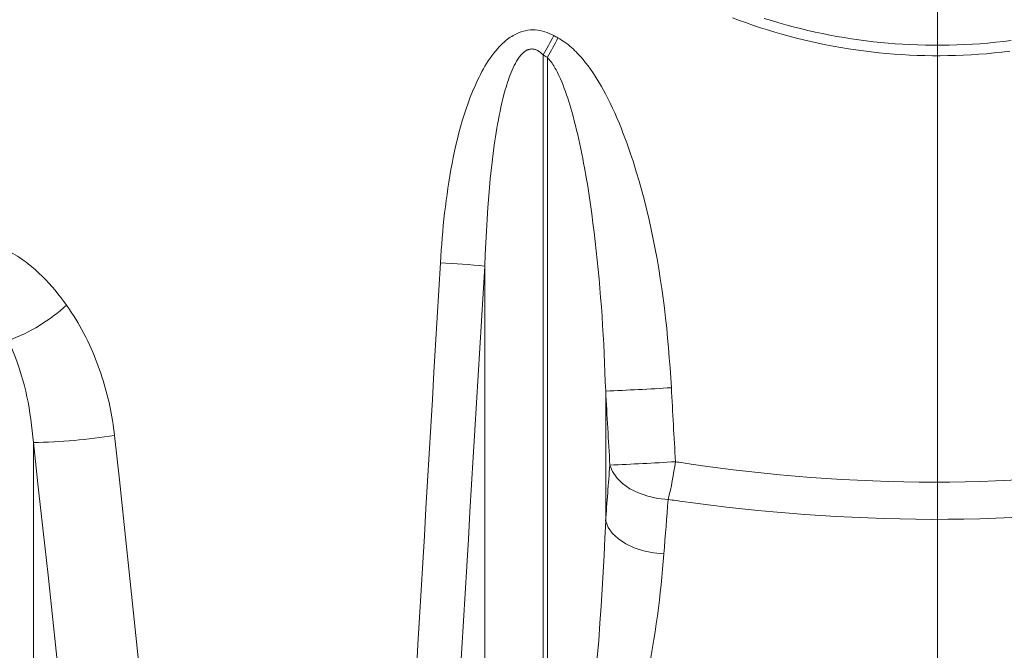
# Model space of a CAD drawing. Extents: x 193 to 943, y 26 to 526.
# Tile 227 of 256: x 403.67 to 408.66, y 118.2 to 121.39. Entities that reach past the tile are written whole.
import ezdxf
from ezdxf.lldxf.tags import DXFTag

# ---------------------------------------------------------------- set-up
doc = ezdxf.new("R2010")
doc.units = 0
doc.layers.get('0').update_dxf_attribs({"lineweight": 25})
doc.layers.add('KG4_HLS_S_____ZEICHNEN_LEER', color=7, linetype='Punkte_Nova', lineweight=40, true_color=0xadadad)
doc.layers.add('KG4_HLS_SYA', color=7, linetype='Continuous', lineweight=25)
tags = doc.linetypes.add('Punkte_Nova', pattern=[4.8, 0.4, 0.2, -4, 0.2]).pattern_tags.tags
tags[10:11] = [DXFTag(74, 4), DXFTag(75, 0), DXFTag(340, '0'), DXFTag(46, 0.0), DXFTag(50, 0.0), DXFTag(44, 0.0), DXFTag(45, 0.0)]
tags[8:9] = [DXFTag(74, 4), DXFTag(75, 0), DXFTag(340, '0'), DXFTag(46, 0.0), DXFTag(50, 0.0), DXFTag(44, 0.0), DXFTag(45, 0.0)]
tags[6:7] = [DXFTag(74, 4), DXFTag(75, 0), DXFTag(340, '0'), DXFTag(46, 0.0), DXFTag(50, 0.0), DXFTag(44, 0.0), DXFTag(45, 0.0)]
tags[4:5] = [DXFTag(74, 4), DXFTag(75, 0), DXFTag(340, '0'), DXFTag(46, 0.0), DXFTag(50, 0.0), DXFTag(44, 0.0), DXFTag(45, 0.0)]

# ---------------------------------------------------------------- blocks, each defined once
blk = doc.blocks.new('Spline-A069HYYO7N', base_point=(406.0225, 120.145))
at = {"color": 0, "lineweight": -2}
for p, q in [((406.2472, 121.2429), (406.2503, 121.2436)), ((406.2503, 121.2436), (406.2533, 121.2442)), ((406.2533, 121.2442), (406.2564, 121.2445)), ((406.2564, 121.2445), (406.2595, 121.2447)), ((406.2595, 121.2447), (406.2625, 121.2447)), ((406.2625, 121.2447), (406.2659, 121.2445)), ((406.2659, 121.2445), (406.2693, 121.244)), ((406.2693, 121.244), (406.2726, 121.2434)), ((406.2726, 121.2434), (406.2759, 121.2426)), ((406.1895, 121.1924), (406.1929, 121.1975)), ((406.1929, 121.1975), (406.1965, 121.2025)), ((406.1965, 121.2025), (406.2001, 121.2073)), ((406.2001, 121.2073), (406.204, 121.2121)), ((406.204, 121.2121), (406.208, 121.2166)), ((406.208, 121.2166), (406.2122, 121.221)), ((406.2122, 121.221), (406.215, 121.2237)), ((406.215, 121.2237), (406.2178, 121.2263)), ((406.2178, 121.2263), (406.2208, 121.2288)), ((406.2208, 121.2288), (406.2238, 121.2311)), ((406.2238, 121.2311), (406.2269, 121.2333)), ((406.2269, 121.2333), (406.2301, 121.2354)), ((406.2301, 121.2354), (406.2323, 121.2367)), ((406.2323, 121.2367), (406.2346, 121.238)), ((406.2346, 121.238), (406.237, 121.2392)), ((406.237, 121.2392), (406.2394, 121.2402)), ((406.2394, 121.2402), (406.2418, 121.2412)), ((406.2418, 121.2412), (406.2443, 121.242)), ((406.2443, 121.242), (406.2472, 121.2429)), ((406.2759, 121.2426), (406.2791, 121.2415)), ((406.2791, 121.2415), (406.2823, 121.2404)), ((406.2823, 121.2404), (406.2866, 121.2385)), ((406.2866, 121.2385), (406.2907, 121.2363)), ((406.2907, 121.2363), (406.2947, 121.234)), ((406.2947, 121.234), (406.2986, 121.2314)), ((406.2986, 121.2314), (406.3024, 121.2286)), ((406.3024, 121.2286), (406.306, 121.2256)), ((406.306, 121.2256), (406.3081, 121.2238)), ((406.3081, 121.2238), (406.3101, 121.222)), ((406.3101, 121.222), (406.3121, 121.2201)), ((406.3121, 121.2201), (406.3141, 121.2181)), ((406.3141, 121.2181), (406.316, 121.2162)), ((406.316, 121.2162), (406.318, 121.2143)), ((406.1608, 121.1375), (406.1662, 121.1495)), ((406.1662, 121.1495), (406.1719, 121.1613)), ((406.1719, 121.1613), (406.1746, 121.1666)), ((406.1746, 121.1666), (406.1774, 121.1719)), ((406.1774, 121.1719), (406.1803, 121.1771)), ((406.1803, 121.1771), (406.1833, 121.1823)), ((406.1833, 121.1823), (406.1864, 121.1874)), ((406.1864, 121.1874), (406.1895, 121.1924)), ((406.142, 121.0883), (406.1464, 121.1007)), ((406.1464, 121.1007), (406.1509, 121.1131)), ((406.1509, 121.1131), (406.1557, 121.1253)), ((406.1557, 121.1253), (406.1608, 121.1375)), ((406.1265, 121.0386), (406.1302, 121.0511)), ((406.1302, 121.0511), (406.134, 121.0636)), ((406.134, 121.0636), (406.1379, 121.076)), ((406.1379, 121.076), (406.142, 121.0883)), ((406.1143, 120.9924), (406.1197, 121.0135)), ((406.1197, 121.0135), (406.1231, 121.0261)), ((406.1231, 121.0261), (406.1265, 121.0386)), ((406.0999, 120.9287), (406.1044, 120.95)), ((406.1044, 120.95), (406.1092, 120.9712)), ((406.1092, 120.9712), (406.1143, 120.9924)), ((406.0914, 120.886), (406.0955, 120.9073)), ((406.0955, 120.9073), (406.0999, 120.9287)), ((406.0838, 120.8433), (406.0875, 120.8646)), ((406.0875, 120.8646), (406.0914, 120.886)), ((406.0737, 120.779), (406.0769, 120.8005)), ((406.0769, 120.8005), (406.0803, 120.8219)), ((406.0803, 120.8219), (406.0838, 120.8433)), ((406.0647, 120.7149), (406.0705, 120.7576)), ((406.0705, 120.7576), (406.0737, 120.779)), ((406.0594, 120.6721), (406.0647, 120.7149)), ((406.0545, 120.6293), (406.0594, 120.6721)), ((406.05, 120.5864), (406.0545, 120.6293)), ((406.046, 120.5435), (406.05, 120.5864)), ((406.038, 120.4414), (406.0424, 120.5006)), ((406.0424, 120.5006), (406.046, 120.5435)), ((406.0342, 120.3821), (406.038, 120.4414)), ((406.0308, 120.3228), (406.0342, 120.3821)), ((406.0279, 120.2636), (406.0308, 120.3228)), ((406.0251, 120.2043), (406.0279, 120.2636)), ((406.0225, 120.145), (406.0251, 120.2043))]:
    blk.add_line(p, q, dxfattribs=at)
blk = doc.blocks.new('Ellipse-A069HYYQ7N', base_point=(406.3931, 121.1754))
at = {"color": 0, "lineweight": -2, "extrusion": (0, 0, -1)}
blk.add_ellipse((408.3162, 152.5701), major_axis=(0, 31.879), ratio=0.347407, start_param=3.321036, end_param=3.323014, dxfattribs=at)
blk = doc.blocks.new('Spline-A069HYZ47N', base_point=(406.9517, 118.8625))
at = {"color": 0, "lineweight": -2}
for p, q in [((406.9517, 118.9631), (406.9616, 118.9617)), ((406.9616, 118.9617), (406.9716, 118.9602)), ((406.9716, 118.9602), (406.9816, 118.9588)), ((406.9816, 118.9588), (406.9916, 118.9574)), ((406.9916, 118.9574), (407.0016, 118.956)), ((407.0016, 118.956), (407.0116, 118.9546)), ((407.0116, 118.9546), (407.09, 118.9439)), ((407.09, 118.9439), (407.1686, 118.9339)), ((407.1686, 118.9339), (407.2474, 118.9245)), ((407.2474, 118.9245), (407.3263, 118.9158)), ((407.3263, 118.9158), (407.4053, 118.9077)), ((407.4053, 118.9077), (407.4844, 118.9003)), ((407.4844, 118.9003), (407.564, 118.8935)), ((407.564, 118.8935), (407.6436, 118.8874)), ((407.6436, 118.8874), (407.7233, 118.882)), ((407.7233, 118.882), (407.8031, 118.8772)), ((407.8031, 118.8772), (407.8829, 118.8731)), ((407.8829, 118.8731), (407.9628, 118.8696)), ((407.9628, 118.8696), (408.0438, 118.8667)), ((408.0438, 118.8667), (408.1249, 118.8646)), ((408.1249, 118.8646), (408.206, 118.8631)), ((408.206, 118.8631), (408.2871, 118.8625)), ((408.2871, 118.8625), (408.3681, 118.8627)), ((408.3681, 118.8627), (408.4492, 118.8637)), ((408.4492, 118.8637), (408.5306, 118.8657)), ((408.5306, 118.8657), (408.6119, 118.8684)), ((408.6119, 118.8684), (408.6933, 118.8717)), ((408.6933, 118.8717), (408.7746, 118.8754)), ((408.7746, 118.8754), (408.8559, 118.8795)), ((408.8559, 118.8795), (408.9372, 118.8837))]:
    blk.add_line(p, q, dxfattribs=at)
blk = doc.blocks.new('Ellipse-A069HYZ67N', base_point=(406.9298, 118.679))
at = {"color": 0, "lineweight": -2, "extrusion": (0, 0, -1)}
blk.add_ellipse((408.571, 112.9093), major_axis=(-0.5842, 9.4995), ratio=0.171193, start_param=5.376735, end_param=5.413829, dxfattribs=at)
blk = doc.blocks.new('Spline-A069HYZ87N', base_point=(406.3395, 116.0269))
at = {"color": 0, "lineweight": -2}
for p, q in [((406.9269, 118.6484), (406.9304, 118.6874)), ((406.9197, 118.5702), (406.9234, 118.6093)), ((406.9234, 118.6093), (406.9269, 118.6484)), ((406.9158, 118.531), (406.9197, 118.5702)), ((406.9116, 118.4917), (406.9158, 118.531)), ((406.9022, 118.4128), (406.9071, 118.4523)), ((406.9071, 118.4523), (406.9116, 118.4917)), ((406.8969, 118.373), (406.9022, 118.4128)), ((406.8912, 118.3332), (406.8969, 118.373)), ((406.8852, 118.2932), (406.8912, 118.3332)), ((406.8724, 118.2129), (406.8789, 118.2531)), ((406.8789, 118.2531), (406.8852, 118.2932)), ((406.8657, 118.1729), (406.8724, 118.2129)), ((406.8587, 118.1328), (406.8657, 118.1729)), ((406.8516, 118.0926), (406.8587, 118.1328)), ((406.8366, 118.0118), (406.8442, 118.0523)), ((406.8442, 118.0523), (406.8516, 118.0926)), ((406.8288, 117.9713), (406.8366, 118.0118)), ((406.8208, 117.9307), (406.8288, 117.9713)), ((406.8126, 117.89), (406.8208, 117.9307)), ((406.8042, 117.8492), (406.8126, 117.89)), ((406.7868, 117.7672), (406.7956, 117.8083)), ((406.7956, 117.8083), (406.8042, 117.8492)), ((406.7778, 117.7261), (406.7868, 117.7672)), ((406.7627, 117.6578), (406.7778, 117.7261)), ((406.747, 117.5892), (406.7627, 117.6578)), ((406.731, 117.5204), (406.747, 117.5892)), ((406.7146, 117.4513), (406.731, 117.5204)), ((406.6979, 117.382), (406.7146, 117.4513)), ((406.6808, 117.3124), (406.6979, 117.382)), ((406.6634, 117.2426), (406.6808, 117.3124)), ((406.6457, 117.1726), (406.6634, 117.2426)), ((406.6277, 117.1023), (406.6457, 117.1726)), ((406.6095, 117.0318), (406.6277, 117.1023)), ((406.591, 116.961), (406.6095, 117.0318)), ((406.5724, 116.89), (406.591, 116.961)), ((406.5537, 116.8195), (406.5724, 116.89)), ((406.5348, 116.7488), (406.5537, 116.8195)), ((406.5158, 116.6779), (406.5348, 116.7488)), ((406.4967, 116.6067), (406.5158, 116.6779)), ((406.4774, 116.5353), (406.4967, 116.6067)), ((406.458, 116.4637), (406.4774, 116.5353)), ((406.4385, 116.3919), (406.458, 116.4637)), ((406.419, 116.3199), (406.4385, 116.3919)), ((406.3994, 116.2477), (406.419, 116.3199)), ((406.3797, 116.1752), (406.3994, 116.2477)), ((406.36, 116.1026), (406.3797, 116.1752)), ((406.3403, 116.0297), (406.36, 116.1026)), ((406.3395, 116.0269), (406.3396, 116.0274)), ((406.3396, 116.0274), (406.3398, 116.0279)), ((406.3398, 116.0279), (406.3399, 116.0283)), ((406.3399, 116.0283), (406.34, 116.0288)), ((406.34, 116.0288), (406.3402, 116.0293)), ((406.3402, 116.0293), (406.3403, 116.0297))]:
    blk.add_line(p, q, dxfattribs=at)
blk = doc.blocks.new('Spline-A069HYZC7N', base_point=(403.61, 119.2517))
at = {"color": 0, "lineweight": -2}
for p, q in [((403.61, 119.7684), (403.6214, 119.7397)), ((403.6214, 119.7397), (403.6326, 119.711)), ((403.6326, 119.711), (403.6436, 119.6821)), ((403.6436, 119.6821), (403.6543, 119.653)), ((403.6543, 119.653), (403.6644, 119.6237)), ((403.6644, 119.6237), (403.6739, 119.5939)), ((403.6739, 119.5939), (403.6819, 119.5668)), ((403.6819, 119.5668), (403.6892, 119.5394)), ((403.6892, 119.5394), (403.696, 119.5117)), ((403.696, 119.5117), (403.7022, 119.4837)), ((403.7022, 119.4837), (403.7078, 119.4555)), ((403.7078, 119.4555), (403.7128, 119.4271)), ((403.7128, 119.4271), (403.7174, 119.3982)), ((403.7174, 119.3982), (403.7215, 119.3691)), ((403.7215, 119.3691), (403.7252, 119.3398)), ((403.7252, 119.3398), (403.7286, 119.3105)), ((403.7286, 119.3105), (403.7318, 119.2812)), ((403.7318, 119.2812), (403.7349, 119.2517))]:
    blk.add_line(p, q, dxfattribs=at)
blk = doc.blocks.new('Polylinie-A069HYZO7N', base_point=(406.6349, 118.6874))
at = {"color": 0, "lineweight": -2}
for p, q in [((406.6481, 118.8212), (406.635, 118.8528)), ((406.67, 118.7912), (406.6481, 118.8212)), ((406.6999, 118.7635), (406.67, 118.7912)), ((406.7368, 118.7391), (406.6999, 118.7635)), ((406.7798, 118.7188), (406.7368, 118.7391)), ((406.8273, 118.7031), (406.7798, 118.7188)), ((406.8781, 118.6925), (406.8273, 118.7031)), ((406.9304, 118.6874), (406.8781, 118.6925))]:
    blk.add_line(p, q, dxfattribs=at)
blk = doc.blocks.new('Spline-A069HYZQ7N', base_point=(406.3395, 116.0269))
at = {"color": 0, "lineweight": -2}
for p, q in [((406.635, 118.8528), (406.6308, 118.7669)), ((406.6308, 118.7669), (406.6266, 118.681)), ((406.6266, 118.681), (406.6221, 118.5951)), ((406.6221, 118.5951), (406.6172, 118.5089)), ((406.6172, 118.5089), (406.6119, 118.4227)), ((406.6119, 118.4227), (406.606, 118.3361)), ((406.606, 118.3361), (406.5995, 118.2492)), ((406.5995, 118.2492), (406.5923, 118.162)), ((406.5923, 118.162), (406.5845, 118.0745)), ((406.5845, 118.0745), (406.5763, 117.9869)), ((406.5763, 117.9869), (406.5676, 117.899)), ((406.5676, 117.899), (406.5587, 117.811)), ((406.5587, 117.811), (406.5511, 117.7383)), ((406.5511, 117.7383), (406.5433, 117.6654)), ((406.5433, 117.6654), (406.5353, 117.5924)), ((406.5353, 117.5924), (406.5272, 117.5193)), ((406.5272, 117.5193), (406.5189, 117.4461)), ((406.5189, 117.4461), (406.5104, 117.3727)), ((406.5104, 117.3727), (406.5018, 117.2992)), ((406.5018, 117.2992), (406.493, 117.2256)), ((406.493, 117.2256), (406.4841, 117.1518)), ((406.4841, 117.1518), (406.475, 117.0779)), ((406.475, 117.0779), (406.4658, 117.004)), ((406.4658, 117.004), (406.4566, 116.9298)), ((406.4566, 116.9298), (406.4472, 116.8555)), ((406.4472, 116.8555), (406.4377, 116.781)), ((406.4377, 116.781), (406.4281, 116.7064)), ((406.4281, 116.7064), (406.4185, 116.6317)), ((406.4185, 116.6317), (406.4088, 116.5569)), ((406.4088, 116.5569), (406.3991, 116.482)), ((406.3991, 116.482), (406.3893, 116.4069)), ((406.3893, 116.4069), (406.3795, 116.3317)), ((406.3795, 116.3317), (406.3696, 116.2564)), ((406.3696, 116.2564), (406.3597, 116.181)), ((406.3597, 116.181), (406.3498, 116.1055)), ((406.3498, 116.1055), (406.3399, 116.0298)), ((406.3396, 116.0274), (406.3395, 116.0269)), ((406.3397, 116.0284), (406.3396, 116.0279)), ((406.3396, 116.0279), (406.3396, 116.0274)), ((406.3398, 116.0289), (406.3397, 116.0284)), ((406.3399, 116.0298), (406.3398, 116.0294)), ((406.3398, 116.0294), (406.3398, 116.0289))]:
    blk.add_line(p, q, dxfattribs=at)
blk = doc.blocks.new('Spline-A069HYZS7N', base_point=(406.3395, 119.5121))
at = {"color": 0, "lineweight": -2}
for p, q in [((406.3395, 121.203), (406.3444, 121.197)), ((406.3444, 121.197), (406.3492, 121.1911)), ((406.3492, 121.1911), (406.354, 121.1851)), ((406.354, 121.1851), (406.3586, 121.179)), ((406.3586, 121.179), (406.3632, 121.1728)), ((406.3632, 121.1728), (406.3675, 121.1666)), ((406.3675, 121.1666), (406.3718, 121.16)), ((406.3718, 121.16), (406.3759, 121.1533)), ((406.3759, 121.1533), (406.3798, 121.1464)), ((406.3798, 121.1464), (406.3836, 121.1395)), ((406.3836, 121.1395), (406.3872, 121.1325)), ((406.3872, 121.1325), (406.3908, 121.1255)), ((406.3908, 121.1255), (406.3983, 121.1097)), ((406.3983, 121.1097), (406.4055, 121.0939)), ((406.4055, 121.0939), (406.4124, 121.0778)), ((406.4124, 121.0778), (406.4189, 121.0617)), ((406.4189, 121.0617), (406.4252, 121.0454)), ((406.4252, 121.0454), (406.4312, 121.029)), ((406.4312, 121.029), (406.4371, 121.0123)), ((406.4371, 121.0123), (406.4427, 120.9956)), ((406.4427, 120.9956), (406.4481, 120.9788)), ((406.4481, 120.9788), (406.4533, 120.9619)), ((406.4533, 120.9619), (406.4584, 120.945)), ((406.4584, 120.945), (406.4633, 120.928)), ((406.4633, 120.928), (406.4698, 120.9045)), ((406.4698, 120.9045), (406.476, 120.881)), ((406.476, 120.881), (406.4821, 120.8574)), ((406.4821, 120.8574), (406.4879, 120.8337)), ((406.4879, 120.8337), (406.4935, 120.8099)), ((406.4935, 120.8099), (406.4989, 120.7862)), ((406.4989, 120.7862), (406.5041, 120.7623)), ((406.5041, 120.7623), (406.5092, 120.7383)), ((406.5092, 120.7383), (406.514, 120.7143)), ((406.514, 120.7143), (406.5188, 120.6903)), ((406.5188, 120.6903), (406.5234, 120.6663)), ((406.5234, 120.6663), (406.5278, 120.6422)), ((406.5278, 120.6422), (406.536, 120.5959)), ((406.536, 120.5959), (406.5438, 120.5494)), ((406.5438, 120.5494), (406.5511, 120.5029)), ((406.5511, 120.5029), (406.558, 120.4564)), ((406.558, 120.4564), (406.5645, 120.4097)), ((406.5645, 120.4097), (406.5707, 120.363)), ((406.5707, 120.363), (406.5766, 120.3162)), ((406.5766, 120.3162), (406.5821, 120.2693)), ((406.5821, 120.2693), (406.5873, 120.2223)), ((406.5873, 120.2223), (406.5923, 120.1753)), ((406.5923, 120.1753), (406.5969, 120.1283)), ((406.5969, 120.1283), (406.6013, 120.0813)), ((406.6013, 120.0813), (406.6055, 120.034)), ((406.6055, 120.034), (406.6094, 119.9867)), ((406.6094, 119.9867), (406.6131, 119.9393)), ((406.6131, 119.9393), (406.6165, 119.892)), ((406.6165, 119.892), (406.6196, 119.8446)), ((406.6196, 119.8446), (406.6224, 119.7972)), ((406.6224, 119.7972), (406.6249, 119.7497)), ((406.6249, 119.7497), (406.6272, 119.7022)), ((406.6272, 119.7022), (406.6293, 119.6547)), ((406.6293, 119.6547), (406.6313, 119.6072)), ((406.6313, 119.6072), (406.6331, 119.5597)), ((406.6331, 119.5597), (406.635, 119.5121))]:
    blk.add_line(p, q, dxfattribs=at)
blk = doc.blocks.new('Spline-A069HZ2O7N', base_point=(403.7349, 116.5573))
at = {"color": 0, "lineweight": -2}
for p, q in [((403.7349, 119.2517), (403.76, 119.0276)), ((403.76, 119.0276), (403.7849, 118.8034)), ((403.7849, 118.8034), (403.8095, 118.5792)), ((403.8095, 118.5792), (403.8336, 118.355)), ((403.8336, 118.355), (403.857, 118.1306)), ((403.857, 118.1306), (403.8796, 117.9062)), ((403.8796, 117.9062), (403.9012, 117.6815)), ((403.9012, 117.6815), (403.922, 117.4568)), ((403.922, 117.4568), (403.9421, 117.232)), ((403.9421, 117.232), (403.9617, 117.0071)), ((403.9617, 117.0071), (403.981, 116.7822)), ((403.981, 116.7822), (404.0002, 116.5573))]:
    blk.add_line(p, q, dxfattribs=at)
blk = doc.blocks.new('Ellipse-A069HZ2Q7N', base_point=(405.8249, 116.872))
at = {"color": 0, "lineweight": -2, "extrusion": (0, 0, -1)}
blk.add_ellipse((408.6117, 195.8848), major_axis=(10.9255, 194.031), ratio=0.009348, start_param=1.971281, end_param=1.996086, dxfattribs=at)
blk = doc.blocks.new('Spline-A069HZ8C7N', base_point=(406.9886, 119.0505))
at = {"color": 0, "lineweight": -2}
for p, q in [((406.9983, 119.1528), (406.9886, 119.1543)), ((407.008, 119.1513), (406.9983, 119.1528)), ((407.0178, 119.1498), (407.008, 119.1513)), ((407.0275, 119.1484), (407.0178, 119.1498)), ((407.0372, 119.1469), (407.0275, 119.1484)), ((407.0469, 119.1455), (407.0372, 119.1469)), ((407.1249, 119.1342), (407.0469, 119.1455)), ((407.2032, 119.1237), (407.1249, 119.1342)), ((407.2815, 119.1138), (407.2032, 119.1237)), ((407.36, 119.1047), (407.2815, 119.1138)), ((407.4387, 119.0962), (407.36, 119.1047)), ((407.5175, 119.0885), (407.4387, 119.0962)), ((407.5959, 119.0815), (407.5175, 119.0885)), ((407.6745, 119.0752), (407.5959, 119.0815)), ((407.7532, 119.0697), (407.6745, 119.0752)), ((407.8319, 119.0648), (407.7532, 119.0697)), ((407.9108, 119.0606), (407.8319, 119.0648)), ((407.9896, 119.0571), (407.9108, 119.0606)), ((408.0674, 119.0544), (407.9896, 119.0571)), ((408.1452, 119.0523), (408.0674, 119.0544)), ((408.223, 119.051), (408.1452, 119.0523)), ((408.3009, 119.0505), (408.223, 119.051)), ((408.3787, 119.0508), (408.3009, 119.0505)), ((408.4565, 119.052), (408.3787, 119.0508)), ((408.5338, 119.054), (408.4565, 119.052)), ((408.6112, 119.0568), (408.5338, 119.054)), ((408.6885, 119.0602), (408.6112, 119.0568)), ((408.7658, 119.064), (408.6885, 119.0602)), ((408.8431, 119.0681), (408.7658, 119.064)), ((408.9204, 119.0724), (408.8431, 119.0681))]:
    blk.add_line(p, q, dxfattribs=at)
blk = doc.blocks.new('Kreis-A069HZ8E7N', base_point=(406.9517, 118.9631))
at = {"color": 0, "lineweight": -2}
blk.add_ellipse((405.0014, 119.4393), major_axis=(1.9503, -0.4762), ratio=1, start_param=0, end_param=0.097025, dxfattribs=at)
blk = doc.blocks.new('Ellipse-A069HZA07N', base_point=(406.6347, 118.8491))
at = {"color": 0, "lineweight": -2, "extrusion": (0, 0, -1)}
blk.add_ellipse((408.2755, 112.8922), major_axis=(-0.5832, 9.7995), ratio=0.16599, start_param=5.376084, end_param=5.413179, dxfattribs=at)
blk = doc.blocks.new('Ellipse-A069HZA27N', base_point=(406.5893, 120.3178))
at = {"color": 0, "lineweight": -2, "extrusion": (0, 0, -1)}
blk.add_ellipse((408.0208, 127.1915), major_axis=(-10.9255, 194.031), ratio=0.009348, start_param=4.671393, end_param=4.673327, dxfattribs=at)
blk = doc.blocks.new('Polylinie-A069HZA47N', base_point=(406.6562, 118.9631))
at = {"color": 0, "lineweight": -2}
for p, q in [((406.6693, 119.104), (406.6562, 119.1372)), ((406.6911, 119.0724), (406.6693, 119.104)), ((406.7209, 119.0433), (406.6911, 119.0724)), ((406.7579, 119.0177), (406.7209, 119.0433)), ((406.8009, 118.9963), (406.7579, 119.0177)), ((406.8485, 118.9797), (406.8009, 118.9963)), ((406.8993, 118.9685), (406.8485, 118.9797)), ((406.9517, 118.9631), (406.8993, 118.9685))]:
    blk.add_line(p, q, dxfattribs=at)
blk = doc.blocks.new('Spline-A069HZAU7N', base_point=(406.3931, 119.5292))
at = {"color": 0, "lineweight": -2}
for p, q in [((406.4021, 121.2958), (406.3931, 121.3014)), ((406.4111, 121.2901), (406.4021, 121.2958)), ((406.42, 121.2844), (406.4111, 121.2901)), ((406.4288, 121.2785), (406.42, 121.2844)), ((406.4374, 121.2724), (406.4288, 121.2785)), ((406.4459, 121.266), (406.4374, 121.2724)), ((406.4542, 121.2593), (406.4459, 121.266)), ((406.4622, 121.2524), (406.4542, 121.2593)), ((406.4701, 121.2452), (406.4622, 121.2524)), ((406.4778, 121.2378), (406.4701, 121.2452)), ((406.4854, 121.2302), (406.4778, 121.2378)), ((406.4928, 121.2225), (406.4854, 121.2302)), ((406.5067, 121.2072), (406.4928, 121.2225)), ((406.5203, 121.1915), (406.5067, 121.2072)), ((406.5334, 121.1754), (406.5203, 121.1915)), ((406.546, 121.1589), (406.5334, 121.1754)), ((406.5583, 121.1422), (406.546, 121.1589)), ((406.5701, 121.1251), (406.5583, 121.1422)), ((406.5816, 121.1078), (406.5701, 121.1251)), ((406.5927, 121.0902), (406.5816, 121.1078)), ((406.6034, 121.0723), (406.5927, 121.0902)), ((406.6138, 121.0543), (406.6034, 121.0723)), ((406.624, 121.0361), (406.6138, 121.0543)), ((406.6338, 121.0177), (406.624, 121.0361)), ((406.6463, 120.9937), (406.6338, 121.0177)), ((406.6583, 120.9695), (406.6463, 120.9937)), ((406.6699, 120.9451), (406.6583, 120.9695)), ((406.6812, 120.9206), (406.6699, 120.9451)), ((406.6921, 120.8958), (406.6812, 120.9206)), ((406.7027, 120.8709), (406.6921, 120.8958)), ((406.7129, 120.8459), (406.7027, 120.8709)), ((406.7228, 120.8207), (406.7129, 120.8459)), ((406.7324, 120.7954), (406.7228, 120.8207)), ((406.7417, 120.77), (406.7324, 120.7954)), ((406.7507, 120.7444), (406.7417, 120.77)), ((406.7595, 120.7188), (406.7507, 120.7444)), ((406.7753, 120.671), (406.7595, 120.7188)), ((406.7903, 120.623), (406.7753, 120.671)), ((406.8046, 120.5747), (406.7903, 120.623)), ((406.8182, 120.5263), (406.8046, 120.5747)), ((406.8311, 120.4776), (406.8182, 120.5263)), ((406.8433, 120.4287), (406.8311, 120.4776)), ((406.8549, 120.3796), (406.8433, 120.4287)), ((406.8659, 120.3303), (406.8549, 120.3796)), ((406.8762, 120.2809), (406.8659, 120.3303)), ((406.8859, 120.2313), (406.8762, 120.2809)), ((406.8951, 120.1817), (406.8859, 120.2313)), ((406.9037, 120.1319), (406.8951, 120.1817)), ((406.9118, 120.082), (406.9037, 120.1319)), ((406.9194, 120.032), (406.9118, 120.082)), ((406.9264, 119.9819), (406.9194, 120.032)), ((406.9329, 119.9317), (406.9264, 119.9819)), ((406.9388, 119.8814), (406.9329, 119.9317)), ((406.9441, 119.8311), (406.9388, 119.8814)), ((406.949, 119.7809), (406.9441, 119.8311)), ((406.9533, 119.7306), (406.949, 119.7809)), ((406.9573, 119.6803), (406.9533, 119.7306)), ((406.961, 119.63), (406.9573, 119.6803)), ((406.9645, 119.5796), (406.961, 119.63)), ((406.9679, 119.5292), (406.9645, 119.5796))]:
    blk.add_line(p, q, dxfattribs=at)
blk = doc.blocks.new('Kreis-A069HZAW7N', base_point=(406.3395, 121.2029))
at = {"color": 0, "lineweight": -2}
blk.add_ellipse((404.7509, 122.1308), major_axis=(1.5887, -0.9278), ratio=1, start_param=0, end_param=0.060925, dxfattribs=at)
blk = doc.blocks.new('Kreis-A069HZAY7N', base_point=(406.6349, 119.5121))
at = {"color": 0, "lineweight": -2}
blk.add_ellipse((405.9431, 136.2385), major_axis=(0.6918, -16.7264), ratio=1, start_param=0, end_param=0.019917, dxfattribs=at)
blk = doc.blocks.new('Spline-A069HZBA7N', base_point=(405.7231, 121.2635))
at = {"color": 0, "lineweight": -2}
for p, q in [((407.4754, 121.3885), (407.4388, 121.3999)), ((407.5121, 121.3776), (407.4754, 121.3885)), ((407.5487, 121.3672), (407.5121, 121.3776)), ((407.5855, 121.3573), (407.5487, 121.3672)), ((407.6224, 121.3479), (407.5855, 121.3573)), ((407.6594, 121.339), (407.6224, 121.3479)), ((407.6965, 121.3305), (407.6594, 121.339)), ((407.7338, 121.3226), (407.6965, 121.3305)), ((407.7705, 121.3153), (407.7338, 121.3226)), ((407.8072, 121.3085), (407.7705, 121.3153)), ((407.844, 121.3022), (407.8072, 121.3085)), ((407.8809, 121.2963), (407.844, 121.3022)), ((407.9179, 121.2909), (407.8809, 121.2963)), ((407.955, 121.286), (407.9179, 121.2909)), ((407.9919, 121.2816), (407.955, 121.286)), ((408.0288, 121.2777), (407.9919, 121.2816)), ((408.0658, 121.2743), (408.0288, 121.2777)), ((408.1028, 121.2713), (408.0658, 121.2743)), ((408.1399, 121.2688), (408.1028, 121.2713)), ((408.177, 121.2668), (408.1399, 121.2688)), ((408.2167, 121.2651), (408.177, 121.2668)), ((408.2564, 121.264), (408.2167, 121.2651)), ((408.2961, 121.2635), (408.2564, 121.264)), ((408.3357, 121.2635), (408.2961, 121.2635)), ((408.3754, 121.264), (408.3357, 121.2635)), ((408.4151, 121.2651), (408.3754, 121.264)), ((408.4545, 121.2667), (408.4151, 121.2651)), ((408.4938, 121.2689), (408.4545, 121.2667)), ((408.5331, 121.2716), (408.4938, 121.2689)), ((408.5724, 121.2748), (408.5331, 121.2716)), ((408.6116, 121.2785), (408.5724, 121.2748)), ((408.6507, 121.2828), (408.6116, 121.2785)), ((408.689, 121.2875), (408.6507, 121.2828))]:
    blk.add_line(p, q, dxfattribs=at)
blk = doc.blocks.new('Spline-A069HZBC7N', base_point=(405.6883, 121.2104))
at = {"color": 0, "lineweight": -2}
for p, q in [((407.2781, 121.403), (407.3133, 121.3897)), ((407.3133, 121.3897), (407.3487, 121.3768)), ((407.3487, 121.3768), (407.3842, 121.3644)), ((407.3842, 121.3644), (407.4199, 121.3525)), ((407.4199, 121.3525), (407.4558, 121.3411)), ((407.4558, 121.3411), (407.4918, 121.3301)), ((407.4918, 121.3301), (407.5282, 121.3195)), ((407.5282, 121.3195), (407.5647, 121.3094)), ((407.5647, 121.3094), (407.6014, 121.2998)), ((407.6014, 121.2998), (407.6383, 121.2907)), ((407.6383, 121.2907), (407.6752, 121.282)), ((407.6752, 121.282), (407.7123, 121.2739)), ((407.7123, 121.2739), (407.7502, 121.2661)), ((407.7502, 121.2661), (407.7883, 121.2588)), ((407.7883, 121.2588), (407.8264, 121.252)), ((407.8264, 121.252), (407.8647, 121.2457)), ((407.8647, 121.2457), (407.903, 121.2399)), ((407.903, 121.2399), (407.9414, 121.2347)), ((407.9414, 121.2347), (407.9802, 121.2299)), ((407.9802, 121.2299), (408.019, 121.2256)), ((408.019, 121.2256), (408.0579, 121.2219)), ((408.0579, 121.2219), (408.0968, 121.2187)), ((408.0968, 121.2187), (408.1358, 121.216)), ((408.1358, 121.216), (408.1748, 121.2138)), ((408.1748, 121.2138), (408.2137, 121.2122)), ((408.2137, 121.2122), (408.2526, 121.2111)), ((408.2526, 121.2111), (408.2915, 121.2105)), ((408.2915, 121.2105), (408.3304, 121.2104)), ((408.3304, 121.2104), (408.3693, 121.2109)), ((408.3693, 121.2109), (408.4082, 121.2118)), ((408.4082, 121.2118), (408.4474, 121.2134)), ((408.4474, 121.2134), (408.4865, 121.2154)), ((408.4865, 121.2154), (408.5256, 121.2179)), ((408.5256, 121.2179), (408.5647, 121.221)), ((408.5647, 121.221), (408.6037, 121.2246)), ((408.6037, 121.2246), (408.6427, 121.2288)), ((408.6427, 121.2288), (408.6824, 121.2336))]:
    blk.add_line(p, q, dxfattribs=at)
blk = doc.blocks.new('Kreis-A069HZBE7N', base_point=(406.6562, 119.1372))
at = {"color": 0, "lineweight": -2}
blk.add_ellipse((405.9509, 136.0922), major_axis=(0.7054, -16.955), ratio=1, start_param=0, end_param=0.019614, dxfattribs=at)
blk = doc.blocks.new('Ellipse-A069HZBG7N', base_point=(406.9232, 120.3404))
at = {"color": 0, "lineweight": -2, "extrusion": (0, 0, -1)}
blk.add_ellipse((408.3162, 127.2086), major_axis=(-10.6295, 194.031), ratio=0.009097, start_param=4.671365, end_param=4.673299, dxfattribs=at)
blk = doc.blocks.new('Spline-A069HZC47N', base_point=(405.7972, 120.1621))
at = {"color": 0, "lineweight": -2}
for p, q in [((406.1379, 121.2942), (406.1312, 121.2889)), ((406.1448, 121.2993), (406.1379, 121.2942)), ((406.1518, 121.3041), (406.1448, 121.2993)), ((406.159, 121.3088), (406.1518, 121.3041)), ((406.1663, 121.3132), (406.159, 121.3088)), ((406.1762, 121.3185), (406.1663, 121.3132)), ((406.1862, 121.3234), (406.1762, 121.3185)), ((406.1965, 121.3278), (406.1862, 121.3234)), ((406.2071, 121.3316), (406.1965, 121.3278)), ((406.2178, 121.3348), (406.2071, 121.3316)), ((406.2287, 121.3375), (406.2178, 121.3348)), ((406.2409, 121.3397), (406.2287, 121.3375)), ((406.2533, 121.341), (406.2409, 121.3397)), ((406.2657, 121.3416), (406.2533, 121.341)), ((406.2781, 121.3413), (406.2657, 121.3416)), ((406.2905, 121.3401), (406.2781, 121.3413)), ((406.3027, 121.3381), (406.2905, 121.3401)), ((406.3146, 121.3352), (406.3027, 121.3381)), ((406.3263, 121.3316), (406.3146, 121.3352)), ((406.3379, 121.3274), (406.3263, 121.3316)), ((406.3494, 121.3228), (406.3379, 121.3274)), ((406.3608, 121.3178), (406.3494, 121.3228)), ((406.3721, 121.3127), (406.3608, 121.3178)), ((406.0879, 121.2473), (406.0776, 121.2354)), ((406.0937, 121.2537), (406.0879, 121.2473)), ((406.0996, 121.2599), (406.0937, 121.2537)), ((406.1056, 121.266), (406.0996, 121.2599)), ((406.1118, 121.272), (406.1056, 121.266)), ((406.1181, 121.2778), (406.1118, 121.272)), ((406.1246, 121.2834), (406.1181, 121.2778)), ((406.1312, 121.2889), (406.1246, 121.2834)), ((406.0489, 121.1977), (406.0401, 121.1845)), ((406.0581, 121.2105), (406.0489, 121.1977)), ((406.0676, 121.2231), (406.0581, 121.2105)), ((406.0776, 121.2354), (406.0676, 121.2231)), ((406.0154, 121.1439), (406.0077, 121.1299)), ((406.0233, 121.1576), (406.0154, 121.1439)), ((406.0315, 121.1712), (406.0233, 121.1576)), ((406.0401, 121.1845), (406.0315, 121.1712)), ((405.9932, 121.1017), (405.9863, 121.0874)), ((406.0004, 121.1159), (405.9932, 121.1017)), ((406.0077, 121.1299), (406.0004, 121.1159)), ((405.9731, 121.0588), (405.9606, 121.0298)), ((405.9863, 121.0874), (405.9731, 121.0588)), ((405.9489, 121.0006), (405.9378, 120.971)), ((405.9606, 121.0298), (405.9489, 121.0006)), ((405.9378, 120.971), (405.9274, 120.9412)), ((405.9175, 120.9112), (405.9083, 120.8809)), ((405.9274, 120.9412), (405.9175, 120.9112)), ((405.8995, 120.8503), (405.8913, 120.8197)), ((405.9083, 120.8809), (405.8995, 120.8503)), ((405.8913, 120.8197), (405.8836, 120.7889)), ((405.8763, 120.758), (405.8695, 120.727)), ((405.8836, 120.7889), (405.8763, 120.758)), ((405.863, 120.6959), (405.8569, 120.6647)), ((405.8695, 120.727), (405.863, 120.6959)), ((405.8569, 120.6647), (405.8512, 120.6335)), ((405.8458, 120.6022), (405.8407, 120.5709)), ((405.8512, 120.6335), (405.8458, 120.6022)), ((405.8407, 120.5709), (405.8358, 120.5395)), ((405.8312, 120.5082), (405.8269, 120.4769)), ((405.8358, 120.5395), (405.8312, 120.5082)), ((405.8228, 120.4455), (405.819, 120.4142)), ((405.8269, 120.4769), (405.8228, 120.4455)), ((405.819, 120.4142), (405.8154, 120.3827)), ((405.8122, 120.3513), (405.8092, 120.3198)), ((405.8154, 120.3827), (405.8122, 120.3513)), ((405.8092, 120.3198), (405.8065, 120.2883)), ((405.804, 120.2567), (405.8017, 120.2252)), ((405.8065, 120.2883), (405.804, 120.2567)), ((405.8017, 120.2252), (405.7994, 120.1936)), ((405.7994, 120.1936), (405.7972, 120.1621))]:
    blk.add_line(p, q, dxfattribs=at)
blk = doc.blocks.new('Kreis-A069HZC67N', base_point=(405.7972, 120.145))
at = {"color": 0, "lineweight": -2}
blk.add_ellipse((405.5007, 114.7604), major_axis=(0.5219, 5.3845), ratio=1, start_param=0, end_param=0.041771, dxfattribs=at)
blk = doc.blocks.new('Kreis-A069HZC87N', base_point=(406.318, 121.2143))
at = {"color": 0, "lineweight": -2}
blk.add_ellipse((404.7468, 122.1422), major_axis=(1.5711, -0.9279), ratio=1, start_param=0, end_param=0.061581, dxfattribs=at)
blk = doc.blocks.new('Spline-A069HZD47N', base_point=(403.5716, 119.9476))
at = {"color": 0, "lineweight": -2}
for p, q in [((403.5836, 120.2349), (403.5716, 120.241)), ((403.5956, 120.2288), (403.5836, 120.2349)), ((403.6075, 120.2225), (403.5956, 120.2288)), ((403.6194, 120.2161), (403.6075, 120.2225)), ((403.6312, 120.2095), (403.6194, 120.2161)), ((403.6428, 120.2026), (403.6312, 120.2095)), ((403.6542, 120.1955), (403.6428, 120.2026)), ((403.6654, 120.188), (403.6542, 120.1955)), ((403.6765, 120.1804), (403.6654, 120.188)), ((403.6875, 120.1724), (403.6765, 120.1804)), ((403.6983, 120.1643), (403.6875, 120.1724)), ((403.7091, 120.156), (403.6983, 120.1643)), ((403.7275, 120.141), (403.7091, 120.156)), ((403.7456, 120.1256), (403.7275, 120.141)), ((403.7633, 120.1096), (403.7456, 120.1256)), ((403.7806, 120.0931), (403.7633, 120.1096)), ((403.7975, 120.0761), (403.7806, 120.0931)), ((403.8139, 120.0585), (403.7975, 120.0761)), ((403.8296, 120.0408), (403.8139, 120.0585)), ((403.8448, 120.0227), (403.8296, 120.0408)), ((403.8597, 120.0042), (403.8448, 120.0227)), ((403.8744, 119.9855), (403.8597, 120.0042)), ((403.8889, 119.9666), (403.8744, 119.9855)), ((403.9034, 119.9476), (403.8889, 119.9666))]:
    blk.add_line(p, q, dxfattribs=at)
blk = doc.blocks.new('Spline-A069HZD67N', base_point=(403.9034, 119.2875))
at = {"color": 0, "lineweight": -2}
for p, q in [((403.915, 119.93), (403.9034, 119.9476)), ((403.9266, 119.9123), (403.915, 119.93)), ((403.938, 119.8946), (403.9266, 119.9123)), ((403.9493, 119.8767), (403.938, 119.8946)), ((403.9603, 119.8586), (403.9493, 119.8767)), ((403.971, 119.8404), (403.9603, 119.8586)), ((403.9813, 119.822), (403.971, 119.8404)), ((403.9912, 119.8035), (403.9813, 119.822)), ((404.0008, 119.7847), (403.9912, 119.8035)), ((404.0101, 119.7657), (404.0008, 119.7847)), ((404.019, 119.7465), (404.0101, 119.7657)), ((404.0278, 119.7272), (404.019, 119.7465)), ((404.0354, 119.7097), (404.0278, 119.7272)), ((404.0428, 119.692), (404.0354, 119.7097)), ((404.0501, 119.6742), (404.0428, 119.692)), ((404.057, 119.6563), (404.0501, 119.6742)), ((404.0638, 119.6383), (404.057, 119.6563)), ((404.0703, 119.6202), (404.0638, 119.6383)), ((404.0766, 119.602), (404.0703, 119.6202)), ((404.0826, 119.5837), (404.0766, 119.602)), ((404.0884, 119.5653), (404.0826, 119.5837)), ((404.094, 119.5468), (404.0884, 119.5653)), ((404.0994, 119.5283), (404.094, 119.5468)), ((404.1045, 119.5096), (404.0994, 119.5283)), ((404.1093, 119.4914), (404.1045, 119.5096)), ((404.1139, 119.4732), (404.1093, 119.4914)), ((404.1182, 119.4548), (404.1139, 119.4732)), ((404.1223, 119.4364), (404.1182, 119.4548)), ((404.1261, 119.418), (404.1223, 119.4364)), ((404.1296, 119.3995), (404.1261, 119.418)), ((404.1329, 119.3809), (404.1296, 119.3995)), ((404.1359, 119.3623), (404.1329, 119.3809)), ((404.1387, 119.3436), (404.1359, 119.3623)), ((404.1414, 119.3249), (404.1387, 119.3436)), ((404.1439, 119.3062), (404.1414, 119.3249)), ((404.1465, 119.2875), (404.1439, 119.3062))]:
    blk.add_line(p, q, dxfattribs=at)
blk = doc.blocks.new('Spline-A069HZD87N', base_point=(404.1465, 116.5818))
at = {"color": 0, "lineweight": -2}
for p, q in [((404.1709, 119.0623), (404.1465, 119.2875)), ((404.1952, 118.8371), (404.1709, 119.0623)), ((404.2191, 118.6118), (404.1952, 118.8371)), ((404.2426, 118.3866), (404.2191, 118.6118)), ((404.2653, 118.1612), (404.2426, 118.3866)), ((404.2873, 117.9357), (404.2653, 118.1612)), ((404.3084, 117.7102), (404.2873, 117.9357)), ((404.3286, 117.4847), (404.3084, 117.7102)), ((404.3481, 117.259), (404.3286, 117.4847)), ((404.3672, 117.0333), (404.3481, 117.259)), ((404.3859, 116.8076), (404.3672, 117.0333)), ((404.4045, 116.5818), (404.3859, 116.8076))]:
    blk.add_line(p, q, dxfattribs=at)
blk = doc.blocks.new('Ellipse-A069HZDC7N', base_point=(405.6053, 116.894))
at = {"color": 0, "lineweight": -2, "extrusion": (0, 0, -1)}
blk.add_ellipse((408.3162, 195.9019), major_axis=(10.6295, 194.031), ratio=0.009097, start_param=1.971309, end_param=1.996114, dxfattribs=at)
blk = doc.blocks.new('Ellipse-A069HZDE7N', base_point=(406.4452, 121.2738))
at = {"color": 0, "lineweight": -2, "extrusion": (0, 0, -1)}
blk.add_ellipse((408.3162, 152.6685), major_axis=(0, 31.879), ratio=0.337997, start_param=3.321036, end_param=3.323014, dxfattribs=at)
blk = doc.blocks.new('Kreis-A069HZEQ7N', base_point=(403.7349, 119.2517))
at = {"color": 0, "lineweight": -2}
blk.add_ellipse((403.6925, 122.1293), major_axis=(0.0424, -2.8776), ratio=1, start_param=0, end_param=0.143661, dxfattribs=at)
blk = doc.blocks.new('Kreis-A069HZEU7N', base_point=(403.61, 119.7684))
at = {"color": 0, "lineweight": -2}
blk.add_ellipse((403.2889, 120.6238), major_axis=(0.3211, -0.8554), ratio=1, start_param=0, end_param=0.378523, dxfattribs=at)

msp = doc.modelspace()

# ---------------------------------------------------------------- linework, layer by layer
at = {"layer": 'KG4_HLS_S_____ZEICHNEN_LEER', "lineweight": 9, "ltscale": 0.13}
msp.add_line((408.3162, 123.5197), (408.3162, 111.0667), dxfattribs=at)
at = {"layer": 'KG4_HLS_SYA', "color": 8, "linetype": 'Continuous', "lineweight": 9, "ltscale": 0.13, "true_color": 0x808080}
for p, q in [((406.318, 116.0269), (406.318, 121.2143)), ((406.3395, 121.203), (406.3395, 116.0269)), ((406.0225, 120.145), (406.0225, 116.0048)), ((406.635, 118.8528), (406.635, 119.5121)), ((403.7349, 115.9456), (403.7349, 119.2517))]:
    msp.add_line(p, q, dxfattribs=at)

# ---------------------------------------------------------------- block references
for name, p in [('Spline-A069HZBC7N', (405.6883, 121.2104)), ('Spline-A069HZBA7N', (405.7231, 121.2635)), ('Spline-A069HZC47N', (405.7972, 120.1621)), ('Kreis-A069HZC87N', (406.318, 121.2143)), ('Kreis-A069HZAW7N', (406.3395, 121.2029)), ('Ellipse-A069HZDE7N', (406.4452, 121.2738)), ('Spline-A069HZAU7N', (406.3931, 119.5292)), ('Spline-A069HYYO7N', (406.0225, 120.145)), ('Ellipse-A069HYYQ7N', (406.3931, 121.1754)), ('Spline-A069HYZS7N', (406.3395, 119.5121)), ('Spline-A069HZD47N', (403.5716, 119.9476)), ('Ellipse-A069HZDC7N', (405.6053, 116.894)), ('Kreis-A069HZC67N', (405.7972, 120.145)), ('Ellipse-A069HZ2Q7N', (405.8249, 116.872)), ('Kreis-A069HZEU7N', (403.61, 119.7684)), ('Spline-A069HZD67N', (403.9034, 119.2875)), ('Spline-A069HYZC7N', (403.61, 119.2517)), ('Kreis-A069HZAY7N', (406.6349, 119.5121)), ('Ellipse-A069HZA27N', (406.5893, 120.3178)), ('Ellipse-A069HZBG7N', (406.9232, 120.3404)), ('Kreis-A069HZEQ7N', (403.7349, 119.2517)), ('Spline-A069HZ2O7N', (403.7349, 116.5573)), ('Spline-A069HZD87N', (404.1465, 116.5818)), ('Kreis-A069HZBE7N', (406.6562, 119.1372)), ('Kreis-A069HZ8E7N', (406.9517, 118.9631)), ('Spline-A069HZ8C7N', (406.9886, 119.0505)), ('Ellipse-A069HZA07N', (406.6347, 118.8491)), ('Polylinie-A069HZA47N', (406.6562, 118.9631)), ('Ellipse-A069HYZ67N', (406.9298, 118.679)), ('Spline-A069HYZ47N', (406.9517, 118.8625)), ('Spline-A069HYZQ7N', (406.3395, 116.0269)), ('Polylinie-A069HYZO7N', (406.6349, 118.6874)), ('Spline-A069HYZ87N', (406.3395, 116.0269))]:
    msp.add_blockref(name, p, dxfattribs=at)

doc.saveas('drawing.dxf')
